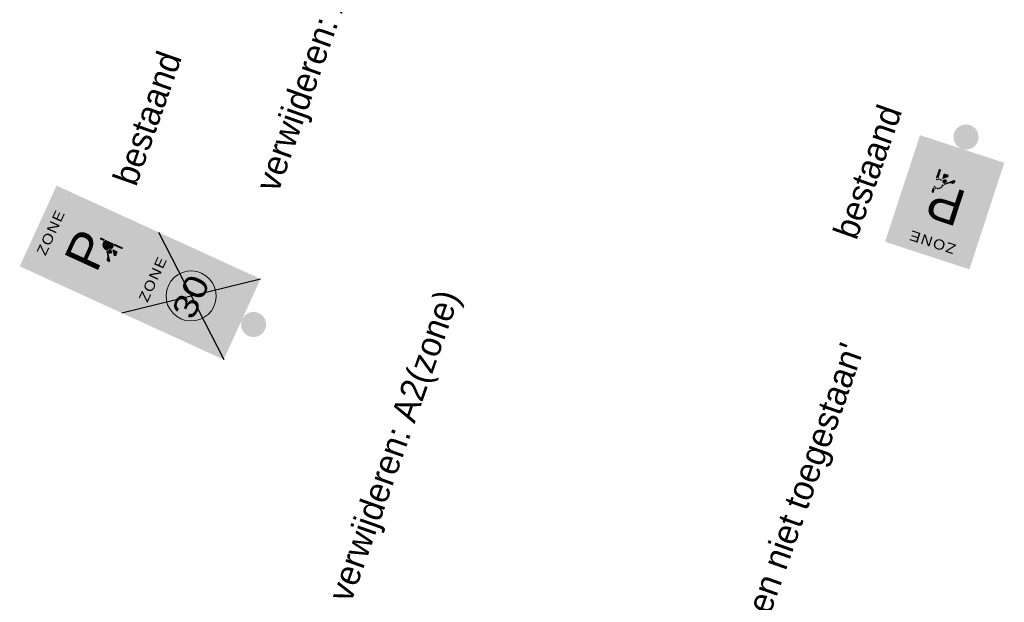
# Model space of a CAD drawing. Header units: metres. Extents: x 136326 to 138181, y 453212 to 454732.
# Tile 47 of 55: x 136708 to 136737, y 454254 to 454271. Entities that reach past the tile are written whole.
import ezdxf
from ezdxf.enums import TextEntityAlignment as Align

# ---------------------------------------------------------------- set-up
doc = ezdxf.new("R2010")
doc.units = ezdxf.units.M
doc.layers.add('-DR-nw-inr-bebording-txt', color=2, linetype='Continuous')
doc.layers.add('mob_bebording', color=7, linetype='Continuous', lineweight=0)
doc.styles.add('eurostile', font='txt')
doc.styles.add('Style-Verkeersborden', font='Verkeersborden.shx')

# ---------------------------------------------------------------- blocks, each defined once
blk = doc.blocks.new('bord_E101-ZB')
at = {"layer": 'mob_bebording', "linetype": 'Continuous', "lineweight": 0, "transparency": 33554508}
h = blk.add_hatch(color=254, dxfattribs=at)
h.paths.add_polyline_path([(5.820766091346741e-11, 2.91038304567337e-11), (-0.2649999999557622, 5.820766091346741e-11), (-0.2649999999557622, 0.6700000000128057), (0.2650000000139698, 0.669999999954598), (0.2650000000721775, 2.91038304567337e-11)])
h.paths.add_polyline_path([(0.2399999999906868, 0.01000000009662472), (-0.2399999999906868, 0.01000000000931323, -0.414213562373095), (-0.2550000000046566, 0.02499999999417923), (-0.2549999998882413, 0.6450000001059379, -0.414213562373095), (-0.2400000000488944, 0.660000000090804), (0.2400000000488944, 0.6600000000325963, -0.414213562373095), (0.2550000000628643, 0.6450000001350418), (0.2550000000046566, 0.02500000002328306, -0.414213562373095)], flags=17)
h = blk.add_hatch(color=7, dxfattribs=at)
h.paths.add_polyline_path([(0.2550000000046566, 0.02500000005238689), (0.2550000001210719, 0.6450000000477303, 0.414213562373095), (0.2399999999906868, 0.660000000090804), (-0.2399999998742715, 0.660000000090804, 0.414213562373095), (-0.254999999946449, 0.6450000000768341), (-0.2549999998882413, 0.02500000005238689, 0.414213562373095), (-0.2399999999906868, 0.01000000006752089), (0.2400000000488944, 0.01000000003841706, 0.414213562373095)])
h.paths.add_polyline_path([(0.2399999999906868, 0.02000000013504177), (-0.2399999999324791, 0.01999999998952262, -0.414213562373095), (-0.2449999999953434, 0.02500000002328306), (-0.2449999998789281, 0.6450000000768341, -0.414213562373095), (-0.2399999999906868, 0.6500000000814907), (0.2400000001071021, 0.6500000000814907, -0.414213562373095), (0.2449999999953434, 0.6450000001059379), (0.2450000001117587, 0.02500000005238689, -0.414213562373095)])
h = blk.add_hatch(color=254, dxfattribs=at)
h.paths.add_polyline_path([(0.2449999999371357, 0.02499999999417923), (0.245000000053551, 0.6450000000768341, 0.414213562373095), (0.2399999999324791, 0.6500000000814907), (-0.2399999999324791, 0.6500000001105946, 0.414213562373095), (-0.2449999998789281, 0.6450000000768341), (-0.2449999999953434, 0.02500000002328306, 0.414213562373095), (-0.2399999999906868, 0.02000000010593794), (0.2399999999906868, 0.02000000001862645, 0.414213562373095)])
h.paths.add_polyline_path([(-0.1500000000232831, 0.08000000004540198), (-0.150000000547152, 0.5300000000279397), (0.1499999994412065, 0.5300000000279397), (0.1500000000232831, 0.0800000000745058), (0, 0.08000000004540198)], flags=17)
h = blk.add_hatch(color=5, dxfattribs=at)
h.paths.add_polyline_path([(-0.1500000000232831, 0.08000000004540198), (-0.150000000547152, 0.5300000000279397), (0.1499999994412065, 0.5300000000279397), (0.1500000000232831, 0.0800000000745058), (0, 0.08000000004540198)])
h.paths.add_polyline_path([(-0.1312500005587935, 0.5225000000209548), (0.131249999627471, 0.5225000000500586, -0.414213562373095), (0.1424999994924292, 0.5112500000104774), (0.1424999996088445, 0.0987500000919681, -0.414213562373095), (0.1312499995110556, 0.08750000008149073), (-0.1312500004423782, 0.08750000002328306, -0.414213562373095), (-0.1425000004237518, 0.09875000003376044), (-0.1425000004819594, 0.511250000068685, -0.414213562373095)], flags=17)
h = blk.add_hatch(color=254, dxfattribs=at)
h.paths.add_polyline_path([(-0.1312500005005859, 0.5225000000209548, 0.414213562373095), (-0.1425000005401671, 0.511250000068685), (-0.1425000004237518, 0.09875000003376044, 0.414213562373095), (-0.1312500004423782, 0.08750000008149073), (0.131249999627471, 0.08750000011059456, 0.414213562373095), (0.1424999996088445, 0.0987500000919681), (0.1424999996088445, 0.5112500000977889, 0.414213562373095), (0.1312499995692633, 0.5225000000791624)])
h.paths.add_polyline_path([(-0.1312500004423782, 0.5150000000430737), (0.131249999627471, 0.5150000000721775, -0.414213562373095), (0.1349999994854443, 0.5112500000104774), (0.1349999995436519, 0.09875000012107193, -0.414213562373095), (0.1312499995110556, 0.09500000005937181), (-0.1312500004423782, 0.09500000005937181, -0.414213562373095), (-0.1350000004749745, 0.0987500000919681), (-0.1350000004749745, 0.5112500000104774, -0.414213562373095)])
h = blk.add_hatch(color=5, dxfattribs=at)
h.paths.add_polyline_path([(-0.1350000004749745, 0.5112500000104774), (-0.1350000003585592, 0.09875000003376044, 0.414213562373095), (-0.1312500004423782, 0.09500000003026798), (0.1312499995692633, 0.09500000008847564, 0.414213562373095), (0.1349999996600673, 0.0987500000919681), (0.1349999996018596, 0.5112500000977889, 0.414213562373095), (0.1312499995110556, 0.5150000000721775), (-0.1312500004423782, 0.5150000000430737, 0.414213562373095)])
h.paths.add_polyline_path([(0.05315152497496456, 0.2087553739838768, -0.05236378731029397), (0.05099324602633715, 0.2067055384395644), (-0.003034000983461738, 0.1652057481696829, 0.1635859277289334), (-0.01316160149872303, 0.1501287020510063, -0.2970948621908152), (-0.04990934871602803, 0.1175048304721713), (-0.0876524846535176, 0.1666414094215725), (-0.08167197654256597, 0.1712351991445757, 0.09936153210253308), (-0.0700244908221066, 0.1845764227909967), (-0.03601402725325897, 0.2440253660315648, -0.2968226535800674), (-0.02217982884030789, 0.25112363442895), (0.03271350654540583, 0.2454490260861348, -0.4464905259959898), (0.07799999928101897, 0.2809073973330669), (0.07799999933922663, 0.2961156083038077, -0.9999999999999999), (0.0974999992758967, 0.2961156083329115), (0.09749999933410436, 0.1611156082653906, -0.9999999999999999), (0.07799999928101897, 0.1611156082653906), (0.0779999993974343, 0.2048451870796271, -0.1673715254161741)], flags=17)
h.paths.add_polyline_path([(0.05400994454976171, 0.2033484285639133, 0.01318275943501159), (0.05611716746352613, 0.2024946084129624), (0.05611716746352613, 0.1814152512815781, -1.000000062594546), (0.04261716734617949, 0.1814152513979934, -0.9999999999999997), (0.02911716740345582, 0.1814152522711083), (0.02911716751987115, 0.1842276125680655)], flags=17)
h = blk.add_hatch(color=254, dxfattribs=at)
h.paths.add_polyline_path([(-0.04990934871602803, 0.1175048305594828, 0.2970948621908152), (-0.01316160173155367, 0.1501287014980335, -0.1635859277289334), (-0.003034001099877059, 0.1652057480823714), (0.05099324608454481, 0.2067055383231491, 0.05236378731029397), (0.05315152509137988, 0.2087553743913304, 0.1673715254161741), (0.07799999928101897, 0.2048451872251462), (0.0779999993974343, 0.1611156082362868, 0.9999999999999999), (0.09749999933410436, 0.161115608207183), (0.09749999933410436, 0.2961156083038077, 0.9999999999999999), (0.07799999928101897, 0.2961156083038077), (0.0779999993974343, 0.2809073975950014, 0.4464905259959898), (0.03271350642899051, 0.2454490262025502), (-0.02217982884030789, 0.251123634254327, 0.2968226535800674), (-0.03601402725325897, 0.2440253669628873), (-0.07002449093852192, 0.1845764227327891, -0.09936153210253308), (-0.08167197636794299, 0.1712351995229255), (-0.0876524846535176, 0.1666414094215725)])
h.paths.add_polyline_path([(0.03895631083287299, 0.2318555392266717, -0.7348081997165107), (0.0914999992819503, 0.2703456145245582), (0.09149999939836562, 0.2154069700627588, -0.2862083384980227), (0.05549934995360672, 0.2126050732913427, 0.2670297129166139), (0.05361362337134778, 0.226686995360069, 0.2966616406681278)])
h.paths.add_polyline_path([(0.08399999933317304, 0.2961156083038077, -0.9999999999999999), (0.09149999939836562, 0.2961156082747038), (0.09149999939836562, 0.2757691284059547, 0.05391345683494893), (0.08399999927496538, 0.2793371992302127)])
h.paths.add_polyline_path([(0.08399999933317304, 0.1611156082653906), (0.0839999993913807, 0.2064153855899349, 0.05391345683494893), (0.09149999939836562, 0.2099834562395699), (0.0914999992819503, 0.1611156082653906, -0.9999999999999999)])
h.paths.add_polyline_path([(0.03728713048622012, 0.2245490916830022, -0.4142135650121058), (0.04885534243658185, 0.2230320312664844, -0.414213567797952), (0.04733828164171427, 0.2114638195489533), (0.03696283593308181, 0.2034941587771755), (0.02683843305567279, 0.2165231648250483)])
h.paths.add_polyline_path([(0.03363216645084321, 0.2293073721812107), (-0.01085157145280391, 0.1951382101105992, -0.5968160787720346), (-0.01808064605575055, 0.198376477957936, -0.2222079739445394), (-0.01378569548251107, 0.2096563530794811), (-0.01168489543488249, 0.2116920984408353, -0.221699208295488), (-0.006892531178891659, 0.21335146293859), (-0.001639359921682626, 0.2128084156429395, 0.1918042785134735), (0.008506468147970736, 0.2156819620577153), (0.03346944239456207, 0.2348566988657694, 0.03191304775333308), (0.03479725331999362, 0.2301134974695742, 0.02487116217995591)])
at = {"layer": 'mob_bebording', "linetype": 'Continuous', "lineweight": 0, "transparency": 33554508, "extrusion": (0, 0, -0.9999999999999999)}
h = blk.add_hatch(color=5, dxfattribs=at)
edge = h.paths.add_edge_path()
edge.add_ellipse((-0.0712527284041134, 0.2428762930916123), major_axis=(-0.03862499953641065, 0), ratio=1, start_angle=289.2703802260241, end_angle=301.6144835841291)
edge.add_line((-0.0914999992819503, 0.275769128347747), (-0.0914999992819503, 0.2961156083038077))
edge.add_ellipse((-0.08774999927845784, 0.2961156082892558), major_axis=(-0.00375000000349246, 0), ratio=1, start_angle=179.9999997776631, end_angle=359.9999997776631, ccw=False)
edge.add_line((-0.08399999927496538, 0.2961156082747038), (-0.08399999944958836, 0.2793371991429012))
h = blk.add_hatch(color=5, dxfattribs=at)
h.paths.add_polyline_path([(-0.03895631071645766, 0.2318555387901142, 0.2966616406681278), (-0.05361362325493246, 0.2266869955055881, 0.2670297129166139), (-0.05549935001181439, 0.2126050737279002, -0.2862083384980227), (-0.0914999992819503, 0.2154069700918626), (-0.09149999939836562, 0.2703456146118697, -0.7348081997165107)])
edge = h.paths.add_edge_path(flags=17)
edge.add_arc((-0.04312772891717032, 0.2428762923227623), 0.00225, 0, 360)
edge = h.paths.add_edge_path(flags=17)
edge.add_arc((-0.04576282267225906, 0.2547624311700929), 0.002249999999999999, 0, 360)
edge = h.paths.add_edge_path(flags=17)
edge.add_arc((-0.05317432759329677, 0.2644212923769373), 0.00225, 0, 360)
edge = h.paths.add_edge_path(flags=17)
edge.add_arc((-0.06397344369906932, 0.2700429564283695), 0.002250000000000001, 0, 360)
edge = h.paths.add_edge_path(flags=17)
edge.add_arc((-0.07613658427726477, 0.2705740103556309), 0.00225, 0, 360)
edge = h.paths.add_edge_path(flags=17)
edge.add_arc((-0.08738456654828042, 0.2659149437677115), 0.00225, 0, 360)
edge = h.paths.add_edge_path(flags=17)
edge.add_arc((-0.06397344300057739, 0.2157096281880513), 0.002250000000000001, 0, 360)
edge = h.paths.add_edge_path(flags=17)
edge.add_arc((-0.07613658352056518, 0.2151785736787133), 0.00225, 0, 360)
edge = h.paths.add_edge_path(flags=17)
edge.add_arc((-0.08738456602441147, 0.219837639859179), 0.002250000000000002, 0, 360)
at = {"layer": 'mob_bebording', "linetype": 'Continuous', "lineweight": 0, "transparency": 33554508}
h = blk.add_hatch(color=254, dxfattribs=at)
edge = h.paths.add_edge_path()
edge.add_arc((0.04312772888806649, 0.2428762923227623), 0.002249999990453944, 0, 180)
edge.add_arc((0.04312772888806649, 0.2428762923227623), 0.002249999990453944, 180, 360)
h = blk.add_hatch(color=254, dxfattribs=at)
edge = h.paths.add_edge_path()
edge.add_arc((0.04576282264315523, 0.2547624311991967), 0.002250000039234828, 155.0000004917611, 335.0000004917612)
edge.add_arc((0.04576282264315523, 0.2547624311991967), 0.002250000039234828, 335.0000004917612, 515.000000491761)
h = blk.add_hatch(color=254, dxfattribs=at)
edge = h.paths.add_edge_path()
edge.add_arc((0.05317432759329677, 0.2644212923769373), 0.002250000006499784, 310.0000001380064, 490.0000001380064)
edge.add_arc((0.05317432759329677, 0.2644212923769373), 0.002250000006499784, 130.0000001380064, 310.0000001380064)
h = blk.add_hatch(color=254, dxfattribs=at)
edge = h.paths.add_edge_path()
edge.add_arc((0.06397344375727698, 0.2700429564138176), 0.002249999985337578, 105.0000000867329, 285.0000000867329)
edge.add_arc((0.06397344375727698, 0.2700429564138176), 0.002249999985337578, 285.0000000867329, 465.0000000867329)
h = blk.add_hatch(color=254, dxfattribs=at)
edge = h.paths.add_edge_path()
edge.add_arc((0.07613658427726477, 0.2705740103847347), 0.002250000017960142, 79.99999887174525, 259.9999988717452)
edge.add_arc((0.07613658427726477, 0.2705740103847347), 0.002250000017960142, 259.9999988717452, 439.9999988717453)
h = blk.add_hatch(color=254, dxfattribs=at)
edge = h.paths.add_edge_path()
edge.add_arc((0.08738456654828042, 0.2659149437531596), 0.00225000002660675, 234.9999992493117, 414.9999992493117)
edge.add_arc((0.08738456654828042, 0.2659149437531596), 0.00225000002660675, 54.99999924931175, 234.9999992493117)
at = {"layer": 'mob_bebording', "linetype": 'Continuous', "lineweight": 0, "transparency": 33554508, "extrusion": (0, 0, -1)}
h = blk.add_hatch(color=5, dxfattribs=at)
edge = h.paths.add_edge_path()
edge.add_ellipse((-0.07125272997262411, 0.2428762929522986), major_axis=(-0.03862500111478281, 0), ratio=1, start_angle=160.7052238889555, end_angle=168.0166742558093)
edge.add_line((-0.0334694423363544, 0.2348566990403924), (-0.008506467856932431, 0.2156819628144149))
edge.add_ellipse((0.0001740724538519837, 0.2269828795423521), major_axis=(-0.01424999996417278, 0), ratio=1, start_angle=52.4711573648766, end_angle=95.90199588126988)
edge.add_line((0.001639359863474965, 0.2128084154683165), (0.006892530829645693, 0.213351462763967))
edge.add_ellipse((0.007509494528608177, 0.2073832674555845), major_axis=(-0.005999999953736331, 0), ratio=1, start_angle=225.9010084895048, end_angle=275.902001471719, ccw=False)
edge.add_line((0.01168489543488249, 0.2116920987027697), (0.0137856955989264, 0.2096563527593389))
edge.add_ellipse((0.003869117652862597, 0.1994228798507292), major_axis=(-0.01424999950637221, 0), ratio=1, start_angle=175.7888835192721, end_angle=225.9010025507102, ccw=False)
edge.add_ellipse((0.01359279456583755, 0.1987069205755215), major_axis=(-0.004499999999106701, 0), ratio=1, start_angle=52.47115976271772, end_angle=175.7888872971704, ccw=False)
edge.add_line((0.01085157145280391, 0.1951382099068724), (-0.03363216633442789, 0.229307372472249))
edge.add_ellipse((-0.04231271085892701, 0.2180064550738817), major_axis=(-0.01425000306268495, 0), ratio=1, start_angle=232.4711455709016, end_angle=238.170021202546)
at = {"layer": 'mob_bebording', "linetype": 'Continuous', "lineweight": 0, "transparency": 33554508}
h = blk.add_hatch(color=5, dxfattribs=at)
edge = h.paths.add_edge_path()
edge.add_arc((0.04231270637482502, 0.2180064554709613), 0.008249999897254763, 307.5288394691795, 397.5288405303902)
edge.add_arc((0.0423127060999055, 0.2180064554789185), 0.008250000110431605, 37.52883932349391, 127.5288398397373)
edge.add_line((0.0372871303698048, 0.2245490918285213), (0.02683843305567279, 0.2165231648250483))
edge.add_line((0.02683843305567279, 0.2165231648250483), (0.03696283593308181, 0.2034941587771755))
edge.add_line((0.03696283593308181, 0.2034941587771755), (0.04733828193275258, 0.211463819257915))
h = blk.add_hatch(color=254, dxfattribs=at)
edge = h.paths.add_edge_path()
edge.add_arc((0.03586716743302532, 0.1814152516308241), 0.00675000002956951, 179.9999958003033, 359.9999958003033)
edge.add_arc((0.04936716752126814, 0.1814152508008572), 0.006750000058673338, 179.9999971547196, 360.0000043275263)
edge.add_line((0.05611716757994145, 0.1814152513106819), (0.05611716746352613, 0.2024946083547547))
edge.add_arc((0.07125272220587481, 0.2428762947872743), 0.04312499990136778, 246.432290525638, 249.4533814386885, ccw=False)
edge.add_line((0.05400994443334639, 0.203348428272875), (0.02911716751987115, 0.1842276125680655))
edge.add_line((0.02911716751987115, 0.1842276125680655), (0.02911716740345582, 0.1814152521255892))
h = blk.add_hatch(color=254, dxfattribs=at)
edge = h.paths.add_edge_path()
edge.add_arc((0.06397344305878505, 0.2157096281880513), 0.0022500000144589, 254.9999985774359, 434.9999985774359)
edge.add_arc((0.06397344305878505, 0.2157096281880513), 0.0022500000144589, 74.99999857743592, 254.9999985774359)
h = blk.add_hatch(color=254, dxfattribs=at)
edge = h.paths.add_edge_path()
edge.add_arc((0.07613658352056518, 0.2151785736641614), 0.002249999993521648, 99.99999973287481, 279.9999997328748)
edge.add_arc((0.07613658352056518, 0.2151785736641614), 0.002249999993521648, 279.9999997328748, 459.9999997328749)
at = {"layer": 'mob_bebording', "linetype": 'Continuous', "lineweight": 0, "transparency": 33554508, "extrusion": (0, 0, -0.9999999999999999)}
h = blk.add_hatch(color=5, dxfattribs=at)
edge = h.paths.add_edge_path()
edge.add_ellipse((-0.07125272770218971, 0.2428762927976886), major_axis=(-0.03862500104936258, 0), ratio=1, start_angle=58.385516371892, end_angle=70.72961972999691)
edge.add_line((-0.08399999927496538, 0.2064153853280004), (-0.08399999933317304, 0.1611156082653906))
edge.add_ellipse((-0.0877499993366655, 0.1611156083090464), major_axis=(-0.00375000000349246, 0), ratio=1, start_angle=-6.670106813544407e-07, end_angle=179.9999993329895, ccw=False)
edge.add_line((-0.09149999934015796, 0.1611156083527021), (-0.09149999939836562, 0.2099834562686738))
at = {"layer": 'mob_bebording', "linetype": 'Continuous', "lineweight": 0, "transparency": 33554508}
h = blk.add_hatch(color=254, dxfattribs=at)
edge = h.paths.add_edge_path()
edge.add_arc((0.08738456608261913, 0.219837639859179), 0.002250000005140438, 124.9999993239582, 304.9999993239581)
edge.add_arc((0.08738456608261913, 0.219837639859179), 0.002250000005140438, 304.9999993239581, 484.9999993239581)
at = {"layer": 'mob_bebording', "color": 5, "linetype": 'Continuous', "lineweight": 0, "transparency": 33554508, "flags": 128}
for points in [[(0.08399999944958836, 0.2793371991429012, -0.05391345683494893), (0.0914999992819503, 0.275769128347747), (0.0914999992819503, 0.2961156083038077, 0.9999999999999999), (0.08399999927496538, 0.2961156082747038)], [(0.03479725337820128, 0.2301134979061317, -0.03191304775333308), (0.0334694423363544, 0.2348566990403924), (0.008506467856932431, 0.2156819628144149, -0.1918042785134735), (-0.001639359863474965, 0.2128084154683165), (-0.006892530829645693, 0.213351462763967, 0.221699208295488), (-0.01168489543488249, 0.2116920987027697), (-0.0137856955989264, 0.2096563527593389, 0.2222079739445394), (-0.01808064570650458, 0.1983764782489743, 0.5968160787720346), (-0.01085157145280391, 0.1951382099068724), (0.03363216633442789, 0.229307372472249, -0.02487116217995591)], [(0.04733828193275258, 0.211463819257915, 0.414213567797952), (0.04885534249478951, 0.2230320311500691, 0.4142135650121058), (0.0372871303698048, 0.2245490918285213), (0.02683843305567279, 0.2165231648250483), (0.03696283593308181, 0.2034941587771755)], [(0.09149999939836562, 0.2099834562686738, -0.05391345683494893), (0.08399999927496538, 0.2064153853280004), (0.08399999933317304, 0.1611156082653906, 0.9999999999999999), (0.09149999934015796, 0.1611156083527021)]]:
    blk.add_lwpolyline(points, format="xyb", close=True, dxfattribs=at)
at = {"layer": 'mob_bebording', "color": 254, "linetype": 'Continuous', "lineweight": 0, "transparency": 33554508, "flags": 128}
for points in [[(0.04537772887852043, 0.2428762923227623, 1), (0.04087772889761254, 0.2428762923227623, 1)], [(0.04372363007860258, 0.2557133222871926, 1), (0.04780201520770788, 0.2538115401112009, 1)], [(0.05462059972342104, 0.2626976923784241, 1), (0.0517280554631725, 0.2661448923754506, 1)], [(0.06339110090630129, 0.2722162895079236, 1), (0.06455578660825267, 0.2678696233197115, 1)], [(0.07652729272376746, 0.2727898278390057, 1), (0.07574587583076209, 0.2683581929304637, 1)], [(0.0860940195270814, 0.2640718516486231, 1), (0.08867511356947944, 0.2677580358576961, 1)], [(0.02911716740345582, 0.1814152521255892, 0.9999999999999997), (0.04261716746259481, 0.1814152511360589, 1.000000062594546), (0.05611716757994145, 0.1814152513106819), (0.05611716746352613, 0.2024946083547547, -0.01318275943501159), (0.05400994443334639, 0.203348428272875), (0.02911716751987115, 0.1842276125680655)], [(0.0633911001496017, 0.2135362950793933, 1), (0.0645557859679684, 0.2178829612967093, 1)], [(0.07574587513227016, 0.2173943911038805, 1), (0.0765272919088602, 0.2129627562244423, 1)], [(0.08609401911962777, 0.2216807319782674, 1), (0.08867511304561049, 0.2179945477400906, 1)]]:
    blk.add_lwpolyline(points, format="xyb", close=True, dxfattribs=at)
at = {"layer": 'mob_bebording', "color": 7, "linetype": 'Continuous', "lineweight": 0, "transparency": 33554508, "insert": (-0.002640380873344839, 0.5845000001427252), "char_height": 0.06, "attachment_point": 5, "line_spacing_factor": 0.6, "style": 'Style-Verkeersborden'}
blk.add_mtext('\\H1x;\\W1.16667;\\T1.112;ZONE', dxfattribs=at)
at = {"layer": 'mob_bebording', "color": 254, "linetype": 'Continuous', "lineweight": 0, "transparency": 33554508, "insert": (-0.009052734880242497, 0.3437500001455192), "char_height": 0.2175, "attachment_point": 5, "line_spacing_factor": 0.6, "style": 'Style-Verkeersborden'}
blk.add_mtext('\\H1x;\\W1.10345;\\T1.000;P', dxfattribs=at)
blk = doc.blocks.new('bord_A01-ZB')
at = {"layer": 'mob_bebording', "linetype": 'Continuous', "lineweight": 0}
h = blk.add_hatch(color=254, dxfattribs=at)
h.paths.add_polyline_path([(0.2650000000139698, -1.164153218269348e-10), (0, 0), (-0.2650000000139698, 0), (-0.2649999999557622, 0.6699999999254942), (0.2650000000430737, 0.6699999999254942)])
h.paths.add_polyline_path([(0.2399999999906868, 0.009999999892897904), (-0.2400000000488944, 0.009999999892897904, -0.414213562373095), (-0.2550000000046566, 0.0249999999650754), (-0.2550000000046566, 0.6449999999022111, -0.414213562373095), (-0.2399999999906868, 0.659999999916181), (0.2400000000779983, 0.6599999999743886, -0.414213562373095), (0.2550000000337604, 0.6449999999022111), (0.2550000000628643, 0.02499999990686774, -0.414213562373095)], flags=17)
h = blk.add_hatch(color=7, dxfattribs=at)
h.paths.add_polyline_path([(0.2550000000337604, 0.02500000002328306), (0.2550000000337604, 0.6449999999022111, 0.414213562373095), (0.2400000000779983, 0.6599999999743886), (-0.2399999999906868, 0.659999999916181, 0.414213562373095), (-0.2550000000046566, 0.6449999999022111), (-0.2550000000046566, 0.0249999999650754, 0.414213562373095), (-0.2400000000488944, 0.009999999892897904), (0.2399999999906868, 0.009999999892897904, 0.414213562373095)])
h.paths.add_polyline_path([(0.2400000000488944, 0.02000000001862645), (-0.2399999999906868, 0.01999999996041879, -0.414213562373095), (-0.2449999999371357, 0.0249999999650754), (-0.2449999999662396, 0.6449999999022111, -0.414213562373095), (-0.2399999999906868, 0.6500000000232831), (0.2400000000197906, 0.6499999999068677, -0.414213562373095), (0.245000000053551, 0.6449999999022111), (0.2449999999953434, 0.02499999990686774, -0.414213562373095)])
h = blk.add_hatch(color=254, dxfattribs=at)
h.paths.add_polyline_path([(0.245000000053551, 0.0249999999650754), (0.245000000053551, 0.6449999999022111, 0.414213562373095), (0.2400000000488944, 0.6500000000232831), (-0.2399999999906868, 0.6499999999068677, 0.414213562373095), (-0.2449999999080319, 0.6449999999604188), (-0.2449999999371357, 0.0249999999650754, 0.414213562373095), (-0.2399999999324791, 0.02000000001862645), (0.2399999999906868, 0.01999999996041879, 0.414213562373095)])
edge = h.paths.add_edge_path(flags=17)
edge.add_arc((7.275957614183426e-11, 0.3349999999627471), 0.204, 0, 360)
h = blk.add_hatch(color=10, dxfattribs=at)
edge = h.paths.add_edge_path()
edge.add_arc((7.275957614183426e-11, 0.3349999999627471), 0.204, 0, 360)
edge = h.paths.add_edge_path()
edge.add_arc((7.275957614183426e-11, 0.3349999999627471), 0.1972, 0, 360)
h = blk.add_hatch(color=254, dxfattribs=at)
edge = h.paths.add_edge_path()
edge.add_arc((7.275957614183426e-11, 0.3349999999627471), 0.1972, 0, 360)
edge = h.paths.add_edge_path(flags=17)
edge.add_arc((7.275957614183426e-11, 0.3349999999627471), 0.1904, 0, 360)
h = blk.add_hatch(color=10, dxfattribs=at)
edge = h.paths.add_edge_path()
edge.add_arc((7.275957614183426e-11, 0.3349999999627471), 0.1904, 0, 360)
edge = h.paths.add_edge_path()
edge.add_arc((7.275957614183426e-11, 0.3349999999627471), 0.1496, 0, 360)
h = blk.add_hatch(color=254, dxfattribs=at)
edge = h.paths.add_edge_path()
edge.add_arc((5.820766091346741e-11, 0.3349999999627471), 0.1496000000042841, 0, 180)
edge.add_arc((5.820766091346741e-11, 0.3349999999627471), 0.1496000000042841, 180, 360)
at = {"layer": 'mob_bebording', "color": 254, "linetype": 'Continuous', "lineweight": 0, "flags": 128}
blk.add_lwpolyline([(0.1496000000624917, 0.3349999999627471, 1), (-0.1495999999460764, 0.3349999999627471, 1)], format="xyb", close=True, dxfattribs=at)
at = {"layer": 'mob_bebording', "color": 7, "linetype": 'Continuous', "lineweight": 0, "style": 'Style-Verkeersborden', "width": 1.19047619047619}
blk.add_text('30', height=0.1428, dxfattribs=at).set_placement((-0.004804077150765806, 0.3350000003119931), align=Align.MIDDLE_CENTER)
at = {"layer": 'mob_bebording', "color": 7, "linetype": 'Continuous', "lineweight": 0, "insert": (-0.002640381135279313, 0.584499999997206), "char_height": 0.05999999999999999, "attachment_point": 5, "line_spacing_factor": 0.6, "style": 'Style-Verkeersborden'}
blk.add_mtext('\\H1x;\\W1.16667;\\T1.112;ZONE', dxfattribs=at)

msp = doc.modelspace()

# ---------------------------------------------------------------- hatches: boundary and pattern name
at = {"layer": 'mob_bebording', "linetype": 'Continuous', "lineweight": 0}
h = msp.add_hatch(color=251, dxfattribs=at)
edge = h.paths.add_edge_path(flags=0)
edge.add_arc((136736.3344938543, 454267.6827486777), 0.375, 0, 360)
h = msp.add_hatch(color=251, dxfattribs=at)
edge = h.paths.add_edge_path(flags=0)
edge.add_arc((136715.0514938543, 454262.0837486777), 0.375, 0, 360)

# ---------------------------------------------------------------- linework, layer by layer
at = {"layer": 'mob_bebording', "color": 10, "lineweight": 30}
for p, q in [((136712.2149324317, 454264.8378672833), (136714.1594261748, 454261.0347180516)), ((136711.1128633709, 454262.4278996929), (136715.2614952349, 454263.4446856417))]:
    msp.add_line(p, q, dxfattribs=at)

# ---------------------------------------------------------------- block references
at = {"layer": 'mob_bebording', "color": 254, "linetype": 'Continuous', "lineweight": 0, "transparency": 33554508, "xscale": 4.999999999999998, "yscale": 4.999999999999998, "zscale": 4.999999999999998}
for p, rotation in [((136736.217859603, 454267.326347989), 161.8790071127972), ((136711.6638979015, 454263.6328834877), 65.42556113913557)]:
    msp.add_blockref('bord_E101-ZB', p, dxfattribs=dict(at, rotation=rotation))
at = {"layer": 'mob_bebording', "color": 254, "linetype": 'Continuous', "lineweight": 0, "xscale": 5, "yscale": 5, "zscale": 5, "rotation": 65.4255611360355}
msp.add_blockref('bord_A01-ZB', (136714.7104607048, 454262.2397018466), dxfattribs=at)

# ---------------------------------------------------------------- texts
at = {"layer": '-DR-nw-inr-bebording-txt', "style": 'eurostile'}
for s, p in [('verwijderen: A1(zone)', (136715.7866737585, 454265.9954853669)), ('bestaand', (136711.5424785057, 454266.1755168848)), ('bestaand', (136733.0576622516, 454264.5753696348)), ('verwijderen: A2(zone)', (136717.9608147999, 454253.7465430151)), ("verwijderen: G11 + OB 'snorfietsen niet toegestaan'", (136725.6599698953, 454239.7872648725))]:
    msp.add_text(s, height=0.75, rotation=70.5, dxfattribs=at).set_placement(p)

doc.saveas('drawing.dxf')
